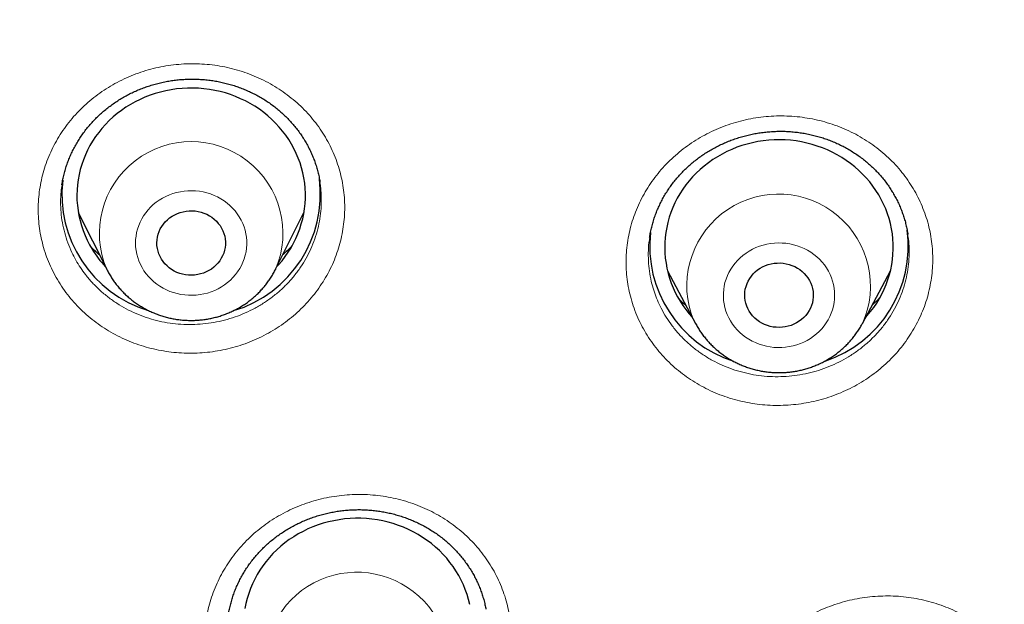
# Model space of a CAD drawing. Header units: millimetres. Extents: x 8 to 436, y 12 to 763.
# Tile 227 of 256: x 245.68 to 258.61, y 712.39 to 720.06. Entities that reach past the tile are written whole.
import ezdxf

# ---------------------------------------------------------------- set-up
doc = ezdxf.new("R2010")
doc.units = ezdxf.units.MM

msp = doc.modelspace()

# ---------------------------------------------------------------- linework, layer by layer
at = {"color": 7, "linetype": 'Continuous', "lineweight": 30}
for p, q in [((246.241, 717.9), (246.24, 717.897)), ((249.625, 717.925), (249.625, 717.927)), ((246.454, 717.532), (246.827, 716.788)), ((249.043, 716.788), (249.416, 717.532)), ((253.955, 717.209), (253.954, 717.205)), ((249.043, 716.788), (249.042, 716.786)), ((254.188, 716.767), (254.557, 716.076)), ((256.745, 716.076), (257.114, 716.767))]:
    msp.add_line(p, q, dxfattribs=at)
at = {"color": 252, "linetype": 'Continuous', "lineweight": 0}
msp.add_line((249.042, 716.786), (249.027, 716.757), dxfattribs=at)
at = {"color": 7, "linetype": 'Continuous', "lineweight": 30, "flags": 128}
for points in [[(249.061, 716.825), (249.083, 716.848), (249.128, 716.901), (249.17, 716.956), (249.209, 717.012), (249.246, 717.07), (249.279, 717.13), (249.31, 717.192), (249.337, 717.254), (249.361, 717.318), (249.381, 717.383), (249.399, 717.448), (249.413, 717.515), (249.423, 717.581), (249.431, 717.649), (249.434, 717.716), (249.435, 717.784), (249.431, 717.851), (249.425, 717.919), (249.415, 717.986), (249.401, 718.052), (249.385, 718.118), (249.364, 718.183), (249.341, 718.246), (249.314, 718.309), (249.284, 718.371), (249.252, 718.431), (249.216, 718.489), (249.177, 718.546), (249.135, 718.601), (249.09, 718.654), (249.043, 718.705), (248.993, 718.754), (248.941, 718.801), (248.887, 718.845), (248.83, 718.887), (248.771, 718.926), (248.711, 718.962), (248.648, 718.996), (248.584, 719.026), (248.519, 719.054), (248.452, 719.079), (248.384, 719.101), (248.314, 719.119), (248.244, 719.135), (248.174, 719.147), (248.102, 719.156), (248.031, 719.162), (247.959, 719.165), (247.887, 719.164), (247.815, 719.161), (247.744, 719.154), (247.672, 719.143), (247.602, 719.13), (247.532, 719.113), (247.463, 719.094), (247.396, 719.071), (247.329, 719.045), (247.264, 719.016), (247.2, 718.985), (247.139, 718.95), (247.079, 718.913), (247.021, 718.873), (246.965, 718.83), (246.911, 718.786), (246.859, 718.738), (246.811, 718.689), (246.764, 718.637), (246.721, 718.583), (246.68, 718.528), (246.642, 718.47), (246.607, 718.411), (246.575, 718.35), (246.546, 718.288), (246.521, 718.225), (246.498, 718.161), (246.479, 718.096), (246.464, 718.03), (246.451, 717.963), (246.442, 717.896), (246.437, 717.829), (246.435, 717.761), (246.436, 717.694), (246.441, 717.626), (246.45, 717.559), (246.461, 717.492), (246.476, 717.426), (246.495, 717.361), (246.517, 717.296), (246.542, 717.233), (246.57, 717.171), (246.601, 717.11), (246.636, 717.051), (246.636, 717.051)], [(256.79, 716.16), (256.808, 716.18), (256.852, 716.234), (256.894, 716.289), (256.933, 716.346), (256.969, 716.404), (257.001, 716.464), (257.031, 716.526), (257.058, 716.589), (257.081, 716.653), (257.101, 716.718), (257.118, 716.783), (257.131, 716.85), (257.141, 716.917), (257.147, 716.984), (257.15, 717.052), (257.15, 717.119), (257.146, 717.187), (257.139, 717.254), (257.128, 717.321), (257.114, 717.387), (257.097, 717.453), (257.076, 717.517), (257.052, 717.581), (257.024, 717.644), (256.994, 717.705), (256.96, 717.765), (256.924, 717.823), (256.884, 717.879), (256.842, 717.934), (256.797, 717.987), (256.749, 718.037), (256.699, 718.086), (256.646, 718.132), (256.591, 718.175), (256.534, 718.217), (256.475, 718.255), (256.414, 718.291), (256.351, 718.324), (256.287, 718.354), (256.221, 718.381), (256.154, 718.405), (256.085, 718.426), (256.016, 718.444), (255.946, 718.459), (255.875, 718.471), (255.804, 718.48), (255.732, 718.485), (255.66, 718.487), (255.588, 718.486), (255.516, 718.481), (255.445, 718.474), (255.374, 718.463), (255.304, 718.449), (255.234, 718.431), (255.165, 718.411), (255.098, 718.388), (255.032, 718.361), (254.967, 718.332), (254.904, 718.3), (254.842, 718.265), (254.783, 718.227), (254.725, 718.186), (254.669, 718.143), (254.616, 718.098), (254.565, 718.05), (254.517, 718), (254.471, 717.948), (254.428, 717.894), (254.388, 717.838), (254.35, 717.78), (254.316, 717.721), (254.285, 717.66), (254.257, 717.598), (254.232, 717.534), (254.21, 717.47), (254.192, 717.404), (254.177, 717.338), (254.165, 717.271), (254.157, 717.204), (254.152, 717.137), (254.151, 717.069), (254.153, 717.002), (254.158, 716.934), (254.168, 716.867), (254.18, 716.801), (254.196, 716.735), (254.215, 716.67), (254.237, 716.605), (254.237, 716.605)], [(247.545, 716.922), (247.527, 716.955), (247.512, 716.989), (247.5, 717.025), (247.491, 717.062), (247.486, 717.099), (247.485, 717.136), (247.487, 717.174), (247.492, 717.211), (247.502, 717.247), (247.514, 717.283), (247.53, 717.317), (247.549, 717.35), (247.57, 717.381), (247.595, 717.41), (247.623, 717.438), (247.652, 717.462), (247.685, 717.484), (247.719, 717.504), (247.754, 717.52), (247.791, 717.534), (247.83, 717.544), (247.869, 717.551), (247.908, 717.555), (247.948, 717.556), (247.988, 717.553), (248.027, 717.547), (248.066, 717.538), (248.103, 717.525), (248.139, 717.51), (248.174, 717.491), (248.207, 717.47), (248.237, 717.446), (248.266, 717.42), (248.291, 717.391), (248.314, 717.361), (248.334, 717.328), (248.351, 717.294), (248.364, 717.259), (248.375, 717.223), (248.381, 717.186), (248.385, 717.149), (248.384, 717.111), (248.38, 717.074), (248.373, 717.037), (248.362, 717.001), (248.348, 716.966), (248.331, 716.933), (248.311, 716.9), (248.287, 716.87), (248.261, 716.842), (248.233, 716.816), (248.202, 716.792), (248.168, 716.772), (248.134, 716.754), (248.097, 716.739), (248.059, 716.727), (248.021, 716.718), (247.981, 716.712), (247.942, 716.71), (247.902, 716.711), (247.862, 716.716), (247.823, 716.723), (247.785, 716.734), (247.748, 716.748), (247.713, 716.765), (247.679, 716.785), (247.647, 716.808), (247.618, 716.833), (247.591, 716.861), (247.567, 716.89), (247.545, 716.922)], [(255.227, 716.306), (255.215, 716.342), (255.207, 716.379), (255.202, 716.416), (255.201, 716.453), (255.203, 716.491), (255.209, 716.528), (255.218, 716.564), (255.231, 716.6), (255.247, 716.634), (255.266, 716.667), (255.288, 716.698), (255.313, 716.727), (255.34, 716.754), (255.37, 716.779), (255.402, 716.801), (255.436, 716.82), (255.472, 716.836), (255.509, 716.85), (255.548, 716.86), (255.587, 716.867), (255.627, 716.87), (255.666, 716.871), (255.706, 716.868), (255.745, 716.861), (255.784, 716.852), (255.821, 716.839), (255.857, 716.824), (255.892, 716.805), (255.925, 716.784), (255.955, 716.76), (255.983, 716.733), (256.009, 716.704), (256.031, 716.674), (256.051, 716.641), (256.068, 716.607), (256.081, 716.572), (256.091, 716.536), (256.098, 716.499), (256.101, 716.461), (256.1, 716.424), (256.096, 716.387), (256.089, 716.35), (256.078, 716.314), (256.063, 716.279), (256.046, 716.246), (256.025, 716.214), (256.002, 716.183), (255.975, 716.155), (255.947, 716.129), (255.916, 716.106), (255.882, 716.086), (255.847, 716.068), (255.811, 716.053), (255.773, 716.041), (255.734, 716.033), (255.695, 716.027), (255.655, 716.025), (255.615, 716.027), (255.576, 716.031), (255.537, 716.039), (255.499, 716.05), (255.462, 716.064), (255.427, 716.081), (255.393, 716.101), (255.361, 716.124), (255.332, 716.149), (255.305, 716.177), (255.281, 716.207), (255.26, 716.239), (255.242, 716.272), (255.227, 716.306)], [(251.591, 712.391), (251.575, 712.457), (251.556, 712.522), (251.533, 712.586), (251.508, 712.649), (251.479, 712.711), (251.447, 712.772), (251.411, 712.831), (251.373, 712.888), (251.332, 712.943), (251.289, 712.997), (251.242, 713.049), (251.193, 713.098), (251.142, 713.145), (251.088, 713.19), (251.032, 713.233), (250.973, 713.272), (250.913, 713.309), (250.851, 713.344), (250.788, 713.375), (250.723, 713.404), (250.656, 713.429), (250.588, 713.452), (250.519, 713.472), (250.45, 713.488), (250.379, 713.501), (250.308, 713.511), (250.236, 713.518), (250.164, 713.522), (250.092, 713.522), (250.021, 713.519), (249.949, 713.513), (249.878, 713.504), (249.807, 713.491), (249.737, 713.476), (249.668, 713.457), (249.6, 713.435), (249.533, 713.41), (249.468, 713.382), (249.404, 713.351), (249.341, 713.317), (249.281, 713.281), (249.222, 713.242), (249.165, 713.2), (249.111, 713.156), (249.059, 713.109), (249.009, 713.06), (248.962, 713.009), (248.918, 712.956), (248.876, 712.9), (248.838, 712.843), (248.802, 712.785), (248.769, 712.725), (248.739, 712.663), (248.713, 712.6), (248.69, 712.536), (248.67, 712.471), (248.653, 712.406), (248.64, 712.339)]]:
    msp.add_lwpolyline(points, dxfattribs=at)
at = {"color": 252, "linetype": 'Continuous', "lineweight": 0, "flags": 128}
for points in [[(248.567, 717.476), (248.541, 717.517), (248.511, 717.555), (248.479, 717.591), (248.444, 717.625), (248.407, 717.657), (248.367, 717.687), (248.325, 717.713), (248.282, 717.737), (248.237, 717.758), (248.19, 717.776), (248.142, 717.791), (248.093, 717.803), (248.044, 717.812), (247.994, 717.817), (247.943, 717.819), (247.893, 717.818), (247.843, 717.814), (247.793, 717.806), (247.744, 717.796), (247.696, 717.782), (247.649, 717.765), (247.603, 717.745), (247.559, 717.722), (247.516, 717.696), (247.476, 717.667), (247.438, 717.636), (247.402, 717.603), (247.369, 717.567), (247.339, 717.53), (247.311, 717.49), (247.286, 717.449), (247.265, 717.406), (247.246, 717.362), (247.231, 717.316), (247.219, 717.27), (247.211, 717.224), (247.206, 717.177), (247.204, 717.129), (247.206, 717.082), (247.212, 717.035), (247.221, 716.988), (247.233, 716.942), (247.249, 716.897), (247.268, 716.853), (247.29, 716.811), (247.315, 716.77), (247.343, 716.73), (247.374, 716.693), (247.408, 716.658), (247.444, 716.625), (247.483, 716.594), (247.523, 716.566), (247.566, 716.541), (247.61, 716.518), (247.656, 716.499), (247.704, 716.482), (247.752, 716.469), (247.801, 716.458), (247.851, 716.451), (247.901, 716.447), (247.952, 716.447), (248.002, 716.45), (248.052, 716.456), (248.102, 716.465), (248.15, 716.477), (248.198, 716.493), (248.244, 716.511), (248.289, 716.533), (248.332, 716.557), (248.374, 716.584), (248.413, 716.614), (248.45, 716.646), (248.484, 716.681), (248.516, 716.718), (248.545, 716.756), (248.572, 716.797), (248.595, 716.839), (248.615, 716.882), (248.632, 716.927), (248.645, 716.973), (248.655, 717.019), (248.662, 717.066), (248.665, 717.113), (248.665, 717.161), (248.661, 717.208), (248.654, 717.255), (248.643, 717.301), (248.629, 717.347), (248.612, 717.391), (248.591, 717.434), (248.567, 717.476)], [(256.339, 716.678), (256.321, 716.722), (256.299, 716.765), (256.274, 716.806), (256.246, 716.846), (256.216, 716.883), (256.182, 716.919), (256.147, 716.952), (256.108, 716.983), (256.068, 717.011), (256.026, 717.037), (255.981, 717.06), (255.936, 717.08), (255.889, 717.097), (255.84, 717.111), (255.791, 717.122), (255.742, 717.129), (255.691, 717.133), (255.641, 717.134), (255.591, 717.132), (255.54, 717.127), (255.491, 717.118), (255.442, 717.106), (255.394, 717.091), (255.348, 717.073), (255.303, 717.051), (255.259, 717.027), (255.218, 717.001), (255.178, 716.971), (255.141, 716.939), (255.106, 716.905), (255.074, 716.869), (255.044, 716.83), (255.017, 716.79), (254.994, 716.748), (254.973, 716.705), (254.956, 716.66), (254.942, 716.615), (254.932, 716.568), (254.925, 716.522), (254.921, 716.474), (254.921, 716.427), (254.924, 716.38), (254.931, 716.333), (254.941, 716.286), (254.954, 716.241), (254.971, 716.196), (254.991, 716.153), (255.015, 716.111), (255.041, 716.07), (255.07, 716.031), (255.102, 715.995), (255.137, 715.96), (255.174, 715.928), (255.213, 715.899), (255.254, 715.871), (255.298, 715.847), (255.343, 715.826), (255.389, 715.807), (255.437, 715.792), (255.486, 715.779), (255.535, 715.77), (255.585, 715.764), (255.635, 715.762), (255.686, 715.762), (255.736, 715.766), (255.786, 715.774), (255.835, 715.784), (255.883, 715.797), (255.931, 715.814), (255.977, 715.834), (256.021, 715.856), (256.063, 715.882), (256.104, 715.91), (256.142, 715.94), (256.179, 715.974), (256.212, 716.009), (256.243, 716.046), (256.271, 716.086), (256.296, 716.127), (256.318, 716.169), (256.337, 716.213), (256.353, 716.258), (256.365, 716.304), (256.374, 716.351), (256.379, 716.398), (256.381, 716.445), (256.38, 716.493), (256.375, 716.54), (256.366, 716.587), (256.354, 716.633), (256.339, 716.678)]]:
    msp.add_lwpolyline(points, dxfattribs=at)
at = {"color": 252, "linetype": 'Continuous', "lineweight": 0}
for centre, radius, start, end in [((247.935, 717.259), 1.204, 336.9411, 202.996), ((255.646, 716.57), 1.205, 335.7962, 197.5631), ((255.54, 716.601), 1.115, 200.731, 208.2737), ((250.111, 711.606), 1.209, 337.5601, 188.134)]:
    msp.add_arc(centre, radius, start, end, dxfattribs=at)
at = {"color": 7, "linetype": 'Continuous', "lineweight": 30}
for centre, radius, start, end in [((247.831, 717.774), 1.593, 173.4448, 253.2166), ((248.035, 717.775), 1.596, 286.6188, 7.3655), ((255.758, 717.094), 1.59, 288.2532, 7.7053), ((255.545, 717.096), 1.592, 173.6573, 252.033), ((247.843, 717.794), 1.418, 211.6107, 223.1219), ((255.539, 717.101), 1.393, 200.8274, 222.4632)]:
    msp.add_arc(centre, radius, start, end, dxfattribs=at)
at = {"color": 252, "linetype": 'Continuous', "lineweight": 0}
for points, knots in [([(184.507, 710.088), (184.52, 710.865), (184.549, 712.476), (184.777, 714.915), (185.147, 717.396), (185.668, 719.852), (186.334, 722.278), (187.143, 724.665), (188.094, 727.005), (189.183, 729.291), (190.406, 731.517), (191.761, 733.674), (193.242, 735.757), (194.845, 737.759), (196.564, 739.672), (198.396, 741.493), (200.333, 743.214), (202.37, 744.83), (204.5, 746.336), (206.716, 747.728), (209.012, 749), (211.38, 750.15), (213.814, 751.173), (216.304, 752.067), (218.844, 752.827), (221.425, 753.453), (224.04, 753.942), (226.679, 754.292), (229.335, 754.502), (232, 754.573), (234.665, 754.502), (237.321, 754.292), (239.96, 753.942), (242.575, 753.453), (245.156, 752.827), (247.696, 752.067), (250.186, 751.173), (252.62, 750.15), (254.988, 749), (257.284, 747.728), (259.5, 746.336), (261.63, 744.83), (263.667, 743.214), (265.604, 741.493), (267.436, 739.672), (269.155, 737.759), (270.758, 735.757), (272.239, 733.674), (273.594, 731.517), (274.817, 729.291), (275.906, 727.005), (276.857, 724.665), (277.666, 722.278), (278.332, 719.852), (278.853, 717.396), (279.223, 714.915), (279.451, 712.477), (279.48, 710.865), (279.493, 710.088)], [0, 0, 0, 0, 0.016668, 0.034569, 0.05247, 0.070372, 0.088273, 0.106174, 0.124075, 0.141977, 0.159878, 0.177779, 0.19568, 0.213582, 0.231483, 0.249384, 0.267286, 0.285187, 0.303088, 0.320989, 0.338891, 0.356792, 0.374693, 0.392594, 0.410496, 0.428397, 0.446298, 0.464199, 0.482101, 0.500002, 0.517903, 0.535804, 0.553706, 0.571607, 0.589508, 0.60741, 0.625311, 0.643212, 0.661113, 0.679015, 0.696916, 0.714817, 0.732718, 0.75062, 0.768521, 0.786422, 0.804323, 0.822225, 0.840126, 0.858027, 0.875928, 0.89383, 0.911731, 0.929632, 0.947534, 0.965435, 0.983336, 1, 1, 1, 1]), ([(186.501, 709.23), (186.52, 710.17), (186.556, 712.041), (186.855, 714.828), (187.335, 717.579), (188.01, 720.294), (188.879, 722.972), (189.936, 725.603), (191.168, 728.166), (192.57, 730.637), (194.135, 733.005), (195.865, 735.271), (197.757, 737.433), (199.805, 739.483), (201.988, 741.408), (204.289, 743.187), (206.7, 744.812), (209.22, 746.283), (211.849, 747.6), (214.577, 748.758), (217.376, 749.751), (220.227, 750.567), (223.116, 751.201), (226.044, 751.654), (229.009, 751.925), (232, 752.015), (234.991, 751.925), (237.957, 751.654), (240.885, 751.201), (243.774, 750.567), (246.624, 749.751), (249.424, 748.758), (252.151, 747.6), (254.781, 746.282), (257.301, 744.811), (259.712, 743.186), (262.013, 741.408), (264.195, 739.483), (266.243, 737.432), (268.136, 735.27), (269.865, 733.004), (271.431, 730.636), (272.832, 728.165), (274.065, 725.603), (275.121, 722.972), (275.99, 720.293), (276.665, 717.578), (277.145, 714.827), (277.444, 712.041), (277.48, 710.17), (277.499, 709.23)], [0, 0, 0, 0, 0.020985, 0.041789, 0.062502, 0.083215, 0.104018, 0.125, 0.145986, 0.166791, 0.187505, 0.208217, 0.229019, 0.25, 0.270986, 0.291791, 0.312505, 0.333217, 0.354019, 0.375, 0.395986, 0.416791, 0.437505, 0.458217, 0.479019, 0.5, 0.520986, 0.541791, 0.562505, 0.583217, 0.604019, 0.625, 0.645986, 0.666791, 0.687505, 0.708217, 0.729019, 0.75, 0.770986, 0.791791, 0.812505, 0.833217, 0.854019, 0.875, 0.895985, 0.916789, 0.937502, 0.958215, 0.979017, 1, 1, 1, 1]), ([(249.681, 718.547), (249.703, 718.51), (249.746, 718.435), (249.801, 718.319), (249.849, 718.199), (249.887, 718.076), (249.917, 717.952), (249.938, 717.825), (249.949, 717.698), (249.952, 717.57), (249.945, 717.442), (249.929, 717.314), (249.904, 717.188), (249.87, 717.064), (249.828, 716.942), (249.777, 716.823), (249.717, 716.707), (249.649, 716.596), (249.574, 716.489), (249.491, 716.387), (249.401, 716.29), (249.304, 716.199), (249.202, 716.115), (249.093, 716.037), (248.979, 715.967), (248.86, 715.903), (248.738, 715.847), (248.611, 715.8), (248.482, 715.76), (248.35, 715.729), (248.216, 715.706), (248.081, 715.692), (247.945, 715.686), (247.809, 715.689), (247.674, 715.701), (247.54, 715.721), (247.408, 715.75), (247.278, 715.787), (247.152, 715.832), (247.028, 715.885), (246.909, 715.946), (246.795, 716.015), (246.686, 716.09), (246.583, 716.173), (246.485, 716.262), (246.394, 716.356), (246.31, 716.458), (246.232, 716.567), (246.161, 716.682), (246.1, 716.799), (246.048, 716.919), (246.006, 717.041), (245.973, 717.165), (245.948, 717.291), (245.932, 717.418), (245.926, 717.546), (245.929, 717.674), (245.94, 717.802), (245.961, 717.928), (245.991, 718.053), (246.03, 718.176), (246.077, 718.297), (246.133, 718.414), (246.197, 718.527), (246.269, 718.637), (246.349, 718.741), (246.436, 718.84), (246.53, 718.933), (246.63, 719.021), (246.736, 719.101), (246.848, 719.175), (246.964, 719.241), (247.085, 719.301), (247.21, 719.352), (247.338, 719.395), (247.469, 719.43), (247.602, 719.456), (247.737, 719.475), (247.873, 719.484), (248.009, 719.485), (248.144, 719.477), (248.279, 719.461), (248.412, 719.436), (248.543, 719.402), (248.671, 719.361), (248.795, 719.311), (248.916, 719.253), (249.033, 719.188), (249.144, 719.115), (249.25, 719.036), (249.35, 718.95), (249.444, 718.858), (249.531, 718.759), (249.611, 718.656), (249.658, 718.583), (249.681, 718.547)], [0, 0, 0, 0, 0.010701, 0.021438, 0.032187, 0.042924, 0.053625, 0.064335, 0.075082, 0.085842, 0.096589, 0.107299, 0.118011, 0.128759, 0.13952, 0.150269, 0.160981, 0.171696, 0.182447, 0.193211, 0.203962, 0.214677, 0.225394, 0.236148, 0.246914, 0.257668, 0.268385, 0.279104, 0.289859, 0.300627, 0.311382, 0.3221, 0.332818, 0.343573, 0.35434, 0.365094, 0.375812, 0.386528, 0.39728, 0.408045, 0.418798, 0.429513, 0.440226, 0.450976, 0.461738, 0.472488, 0.483201, 0.49436, 0.505533, 0.516693, 0.527404, 0.538152, 0.548912, 0.55966, 0.570371, 0.581082, 0.59183, 0.60259, 0.613338, 0.624049, 0.634762, 0.645511, 0.656273, 0.667022, 0.677735, 0.688451, 0.699203, 0.709967, 0.72072, 0.731435, 0.742153, 0.752908, 0.763674, 0.774429, 0.785147, 0.795865, 0.80662, 0.817388, 0.828143, 0.838862, 0.849579, 0.860333, 0.871099, 0.881853, 0.892571, 0.903286, 0.914037, 0.924801, 0.935553, 0.946268, 0.95699, 0.967748, 0.978519, 0.989278, 1, 1, 1, 1]), ([(257.553, 717.556), (257.567, 717.516), (257.596, 717.436), (257.628, 717.311), (257.651, 717.185), (257.665, 717.058), (257.671, 716.931), (257.667, 716.803), (257.653, 716.675), (257.631, 716.548), (257.6, 716.423), (257.56, 716.3), (257.512, 716.181), (257.455, 716.064), (257.389, 715.951), (257.316, 715.842), (257.236, 715.738), (257.148, 715.639), (257.053, 715.547), (256.952, 715.46), (256.845, 715.38), (256.733, 715.306), (256.616, 715.24), (256.494, 715.182), (256.368, 715.131), (256.24, 715.089), (256.108, 715.054), (255.975, 715.029), (255.84, 715.011), (255.704, 715.003), (255.568, 715.002), (255.433, 715.011), (255.298, 715.028), (255.166, 715.054), (255.035, 715.088), (254.907, 715.13), (254.782, 715.181), (254.662, 715.239), (254.546, 715.305), (254.435, 715.378), (254.33, 715.458), (254.231, 715.545), (254.138, 715.637), (254.053, 715.736), (253.974, 715.84), (253.903, 715.949), (253.839, 716.063), (253.784, 716.183), (253.736, 716.308), (253.699, 716.434), (253.671, 716.561), (253.653, 716.688), (253.644, 716.816), (253.643, 716.944), (253.652, 717.072), (253.671, 717.199), (253.698, 717.325), (253.734, 717.449), (253.779, 717.57), (253.832, 717.688), (253.894, 717.803), (253.964, 717.914), (254.041, 718.02), (254.126, 718.121), (254.217, 718.216), (254.316, 718.306), (254.42, 718.389), (254.53, 718.465), (254.646, 718.534), (254.765, 718.596), (254.889, 718.65), (255.016, 718.696), (255.147, 718.734), (255.279, 718.764), (255.413, 718.785), (255.549, 718.798), (255.685, 718.801), (255.821, 718.797), (255.956, 718.783), (256.089, 718.761), (256.221, 718.731), (256.35, 718.692), (256.476, 718.645), (256.599, 718.59), (256.716, 718.528), (256.829, 718.458), (256.937, 718.381), (257.039, 718.297), (257.135, 718.207), (257.224, 718.111), (257.305, 718.009), (257.38, 717.902), (257.446, 717.791), (257.505, 717.676), (257.537, 717.596), (257.553, 717.556)], [0, 0, 0, 0, 0.010694, 0.021425, 0.032168, 0.042899, 0.053593, 0.0643, 0.075044, 0.0858, 0.096543, 0.10725, 0.11796, 0.128706, 0.139465, 0.150212, 0.160922, 0.171637, 0.182389, 0.193153, 0.203904, 0.214619, 0.225339, 0.236096, 0.246864, 0.257621, 0.268341, 0.279063, 0.289821, 0.300593, 0.311351, 0.322073, 0.332795, 0.343552, 0.354322, 0.36508, 0.375801, 0.386518, 0.397272, 0.408038, 0.418791, 0.429508, 0.44022, 0.450969, 0.46173, 0.472478, 0.48319, 0.494344, 0.505512, 0.516667, 0.527375, 0.53812, 0.548878, 0.559623, 0.570332, 0.58104, 0.591785, 0.602542, 0.613287, 0.623996, 0.634707, 0.645455, 0.656216, 0.666964, 0.677675, 0.688392, 0.699145, 0.709911, 0.720664, 0.731381, 0.742102, 0.752859, 0.763629, 0.774386, 0.785107, 0.795829, 0.806588, 0.817359, 0.828118, 0.83884, 0.84956, 0.860317, 0.871086, 0.881843, 0.892563, 0.903278, 0.91403, 0.924795, 0.935547, 0.946262, 0.956985, 0.967745, 0.978517, 0.989277, 1, 1, 1, 1]), ([(246.24, 717.897), (246.236, 717.867), (246.224, 717.792), (246.22, 717.671), (246.225, 717.535), (246.243, 717.4), (246.273, 717.266), (246.314, 717.136), (246.364, 717.016), (246.421, 716.908), (246.481, 716.81), (246.552, 716.711), (246.637, 716.611), (246.737, 716.512), (246.844, 716.422), (246.959, 716.34), (247.082, 716.269), (247.21, 716.207), (247.344, 716.156), (247.481, 716.115), (247.622, 716.086), (247.765, 716.068), (247.91, 716.062), (248.054, 716.067), (248.198, 716.083), (248.339, 716.111), (248.478, 716.15), (248.613, 716.2), (248.743, 716.261), (248.867, 716.331), (248.985, 716.411), (249.095, 716.5), (249.197, 716.598), (249.29, 716.703), (249.373, 716.815), (249.446, 716.934), (249.509, 717.057), (249.56, 717.185), (249.599, 717.317), (249.627, 717.451), (249.642, 717.586), (249.645, 717.723), (249.64, 717.836), (249.629, 717.903), (249.625, 717.925)], [0, 0, 0, 0, 0.016321, 0.040959, 0.065509, 0.090059, 0.114697, 0.139335, 0.163886, 0.18434, 0.204819, 0.225274, 0.249828, 0.27447, 0.299112, 0.323667, 0.348228, 0.372876, 0.397525, 0.422085, 0.44665, 0.471303, 0.495956, 0.520522, 0.545087, 0.569741, 0.594394, 0.61896, 0.643521, 0.66817, 0.692819, 0.71738, 0.741933, 0.766574, 0.791215, 0.815769, 0.840314, 0.864946, 0.889579, 0.914124, 0.938663, 0.96329, 0.987917, 1, 1, 1, 1]), ([(253.954, 717.205), (253.951, 717.183), (253.939, 717.116), (253.934, 717.002), (253.937, 716.865), (253.953, 716.73), (253.979, 716.604), (254.014, 716.488), (254.054, 716.381), (254.106, 716.271), (254.17, 716.158), (254.248, 716.044), (254.337, 715.937), (254.434, 715.838), (254.541, 715.747), (254.655, 715.665), (254.777, 715.592), (254.904, 715.529), (255.037, 715.476), (255.174, 715.435), (255.315, 715.404), (255.458, 715.385), (255.602, 715.378), (255.747, 715.381), (255.891, 715.397), (256.033, 715.423), (256.172, 715.461), (256.308, 715.51), (256.439, 715.57), (256.564, 715.639), (256.683, 715.718), (256.794, 715.806), (256.898, 715.903), (256.992, 716.007), (257.077, 716.119), (257.151, 716.236), (257.215, 716.36), (257.268, 716.487), (257.309, 716.618), (257.339, 716.752), (257.357, 716.888), (257.362, 717.024), (257.357, 717.144), (257.345, 717.218), (257.341, 717.248)], [0, 0, 0, 0, 0.0123171, 0.0368656, 0.0615018, 0.0861381, 0.1106865, 0.1311349, 0.1516086, 0.1720571, 0.1966131, 0.221257, 0.2459009, 0.270457, 0.295025, 0.319681, 0.3443371, 0.3689052, 0.3934823, 0.4181473, 0.4428124, 0.4673896, 0.4919682, 0.5166347, 0.5413012, 0.5658799, 0.5904513, 0.6151103, 0.6397694, 0.6643407, 0.6888983, 0.7135435, 0.7381887, 0.7627463, 0.787289, 0.8119193, 0.8365496, 0.8610922, 0.8856248, 0.910245, 0.9348651, 0.9593976, 0.9838997, 1, 1, 1, 1]), ([(246.733, 716.976), (246.715, 716.991), (246.673, 717.027), (246.635, 717.066), (246.614, 717.088)], [0, 0, 0, 0, 0.435375, 1, 1, 1, 1]), ([(249.258, 717.095), (249.242, 717.077), (249.205, 717.038), (249.164, 717.004), (249.142, 716.986)], [0, 0, 0, 0, 0.4623134, 1, 1, 1, 1]), ([(254.431, 716.31), (254.423, 716.318), (254.389, 716.347), (254.358, 716.379), (254.335, 716.403)], [0, 0, 0, 0, 0.251063, 1, 1, 1, 1]), ([(256.975, 716.418), (256.96, 716.401), (256.93, 716.368), (256.895, 716.339), (256.878, 716.325)], [0, 0, 0, 0, 0.4946, 1, 1, 1, 1]), ([(252.106, 712.286), (252.113, 712.244), (252.127, 712.16), (252.136, 712.033), (252.137, 711.905), (252.129, 711.777), (252.112, 711.651), (252.085, 711.525), (252.05, 711.402), (252.005, 711.28), (251.953, 711.162), (251.892, 711.048), (251.823, 710.937), (251.746, 710.831), (251.662, 710.73), (251.571, 710.635), (251.473, 710.545), (251.369, 710.462), (251.26, 710.386), (251.145, 710.316), (251.026, 710.254), (250.902, 710.2), (250.775, 710.154), (250.645, 710.116), (250.513, 710.086), (250.379, 710.064), (250.244, 710.051), (250.108, 710.047), (249.972, 710.052), (249.837, 710.065), (249.703, 710.086), (249.572, 710.116), (249.442, 710.154), (249.316, 710.201), (249.194, 710.255), (249.075, 710.317), (248.962, 710.386), (248.854, 710.463), (248.751, 710.546), (248.655, 710.636), (248.566, 710.731), (248.483, 710.832), (248.409, 710.938), (248.342, 711.049), (248.283, 711.164), (248.232, 711.282), (248.189, 711.405), (248.156, 711.532), (248.131, 711.662), (248.116, 711.793), (248.112, 711.922), (248.116, 712.05), (248.129, 712.177), (248.152, 712.303), (248.183, 712.428), (248.224, 712.55), (248.273, 712.67), (248.33, 712.786), (248.396, 712.898), (248.469, 713.006), (248.55, 713.11), (248.638, 713.207), (248.733, 713.3), (248.834, 713.386), (248.941, 713.465), (249.054, 713.537), (249.171, 713.603), (249.293, 713.66), (249.418, 713.71), (249.547, 713.752), (249.678, 713.786), (249.812, 713.811), (249.947, 713.827), (250.082, 713.836), (250.218, 713.835), (250.353, 713.826), (250.488, 713.808), (250.621, 713.782), (250.751, 713.747), (250.879, 713.704), (251.003, 713.654), (251.123, 713.595), (251.239, 713.528), (251.349, 713.455), (251.454, 713.375), (251.553, 713.288), (251.645, 713.195), (251.731, 713.096), (251.809, 712.992), (251.88, 712.884), (251.942, 712.771), (251.996, 712.654), (252.042, 712.534), (252.08, 712.411), (252.097, 712.328), (252.106, 712.286)], [0, 0, 0, 0, 0.010701, 0.021438, 0.032187, 0.042924, 0.053625, 0.064335, 0.075082, 0.085842, 0.096589, 0.107299, 0.118011, 0.128759, 0.13952, 0.150269, 0.160981, 0.171696, 0.182447, 0.193211, 0.203962, 0.214677, 0.225394, 0.236148, 0.246914, 0.257668, 0.268385, 0.279104, 0.289859, 0.300627, 0.311382, 0.3221, 0.332818, 0.343573, 0.35434, 0.365094, 0.375812, 0.386528, 0.39728, 0.408045, 0.418798, 0.429513, 0.440226, 0.450976, 0.461738, 0.472488, 0.483201, 0.49436, 0.505533, 0.516693, 0.527404, 0.538152, 0.548912, 0.55966, 0.570371, 0.581082, 0.59183, 0.60259, 0.613338, 0.624049, 0.634762, 0.645511, 0.656273, 0.667022, 0.677735, 0.688451, 0.699203, 0.709967, 0.72072, 0.731435, 0.742153, 0.752908, 0.763674, 0.774429, 0.785147, 0.795865, 0.80662, 0.817388, 0.828143, 0.838862, 0.849579, 0.860333, 0.871099, 0.881853, 0.892571, 0.903286, 0.914037, 0.924801, 0.935553, 0.946268, 0.95699, 0.967748, 0.978519, 0.989278, 1, 1, 1, 1]), ([(259.056, 710.762), (259.058, 710.719), (259.062, 710.634), (259.057, 710.507), (259.044, 710.38), (259.021, 710.253), (258.99, 710.129), (258.949, 710.007), (258.9, 709.887), (258.842, 709.771), (258.777, 709.658), (258.704, 709.55), (258.622, 709.447), (258.534, 709.349), (258.439, 709.256), (258.338, 709.17), (258.231, 709.091), (258.118, 709.018), (258.001, 708.953), (257.879, 708.895), (257.753, 708.844), (257.625, 708.802), (257.493, 708.768), (257.36, 708.743), (257.225, 708.726), (257.089, 708.718), (256.953, 708.718), (256.818, 708.727), (256.683, 708.744), (256.55, 708.77), (256.42, 708.804), (256.292, 708.847), (256.168, 708.897), (256.048, 708.956), (255.932, 709.022), (255.821, 709.095), (255.716, 709.175), (255.618, 709.262), (255.525, 709.354), (255.44, 709.453), (255.361, 709.557), (255.291, 709.665), (255.229, 709.778), (255.175, 709.895), (255.129, 710.015), (255.092, 710.137), (255.063, 710.264), (255.044, 710.393), (255.034, 710.526), (255.035, 710.657), (255.044, 710.786), (255.063, 710.913), (255.091, 711.038), (255.127, 711.162), (255.172, 711.282), (255.226, 711.4), (255.288, 711.514), (255.359, 711.625), (255.436, 711.73), (255.521, 711.831), (255.613, 711.925), (255.712, 712.014), (255.817, 712.097), (255.927, 712.173), (256.042, 712.242), (256.162, 712.303), (256.286, 712.356), (256.414, 712.402), (256.544, 712.44), (256.677, 712.469), (256.811, 712.489), (256.946, 712.501), (257.082, 712.505), (257.218, 712.5), (257.353, 712.487), (257.486, 712.464), (257.618, 712.433), (257.747, 712.394), (257.873, 712.347), (257.995, 712.293), (258.113, 712.23), (258.226, 712.16), (258.333, 712.083), (258.435, 711.999), (258.53, 711.909), (258.619, 711.813), (258.7, 711.711), (258.774, 711.605), (258.84, 711.494), (258.898, 711.379), (258.947, 711.26), (258.988, 711.139), (259.02, 711.015), (259.044, 710.889), (259.052, 710.804), (259.056, 710.762)], [0, 0, 0, 0, 0.0106943, 0.0214251, 0.0321683, 0.042899, 0.0535934, 0.0643003, 0.0750437, 0.0857995, 0.096543, 0.1072499, 0.1179599, 0.1287065, 0.1394655, 0.150212, 0.1609221, 0.1716371, 0.1823888, 0.1931528, 0.2039044, 0.2146195, 0.2253393, 0.2360956, 0.2468644, 0.2576208, 0.2683406, 0.2790627, 0.2898215, 0.3005926, 0.3113514, 0.3220735, 0.3327945, 0.3435522, 0.3543223, 0.36508, 0.375801, 0.386518, 0.3972717, 0.4080378, 0.4187915, 0.4295085, 0.4402203, 0.4509688, 0.4617297, 0.4724781, 0.48319, 0.4943443, 0.5055125, 0.5166668, 0.5273753, 0.5381204, 0.548878, 0.5596231, 0.5703316, 0.58104, 0.591785, 0.6025423, 0.6132873, 0.6239957, 0.6347072, 0.6454552, 0.6562157, 0.6669637, 0.6776752, 0.6883919, 0.6991451, 0.7099108, 0.720664, 0.7313807, 0.7421016, 0.752859, 0.7636289, 0.7743863, 0.7851071, 0.7958293, 0.8065881, 0.8173593, 0.8281181, 0.8388402, 0.8495603, 0.860317, 0.8710861, 0.8818428, 0.8925628, 0.9032782, 0.9140303, 0.9247948, 0.9355469, 0.9462623, 0.9569853, 0.967745, 0.9785173, 0.989277, 1, 1, 1, 1])]:
    msp.add_open_spline(points, degree=3, knots=knots, dxfattribs=at)
at = {"color": 7, "linetype": 'Continuous', "lineweight": 30}
for points, knots in [([(246.239, 717.897), (246.239, 717.899), (246.242, 717.922), (246.251, 717.969), (246.266, 718.036), (246.284, 718.102), (246.306, 718.167), (246.33, 718.232), (246.356, 718.295), (246.386, 718.357), (246.419, 718.418), (246.454, 718.478), (246.492, 718.536), (246.533, 718.593), (246.576, 718.648), (246.622, 718.702), (246.669, 718.753), (246.72, 718.802), (246.772, 718.85), (246.827, 718.896), (246.884, 718.939), (246.942, 718.98), (247.002, 719.019), (247.064, 719.055), (247.127, 719.089), (247.191, 719.12), (247.257, 719.148), (247.325, 719.174), (247.394, 719.197), (247.464, 719.218), (247.534, 719.236), (247.605, 719.251), (247.677, 719.263), (247.748, 719.273), (247.82, 719.279), (247.892, 719.282), (247.965, 719.283), (248.038, 719.281), (248.111, 719.276), (248.183, 719.268), (248.255, 719.257), (248.326, 719.244), (248.396, 719.227), (248.465, 719.208), (248.533, 719.186), (248.6, 719.162), (248.667, 719.134), (248.732, 719.104), (248.796, 719.072), (248.858, 719.037), (248.918, 719), (248.976, 718.96), (249.033, 718.918), (249.087, 718.874), (249.14, 718.827), (249.19, 718.779), (249.238, 718.729), (249.284, 718.676), (249.328, 718.622), (249.369, 718.566), (249.398, 718.522), (249.415, 718.496), (249.418, 718.489)], [0, 0, 0, 0, 0.001048, 0.01839, 0.03575, 0.053128, 0.070434, 0.087689, 0.104927, 0.122153, 0.139371, 0.156586, 0.173803, 0.191025, 0.208251, 0.225449, 0.242503, 0.259626, 0.276797, 0.293993, 0.311192, 0.32836, 0.345476, 0.362516, 0.379482, 0.396425, 0.413439, 0.430545, 0.447708, 0.464888, 0.482041, 0.499121, 0.516094, 0.532951, 0.54983, 0.566799, 0.58387, 0.601007, 0.618174, 0.635327, 0.652421, 0.669421, 0.686303, 0.703187, 0.720187, 0.737257, 0.754379, 0.77153, 0.788689, 0.805827, 0.822925, 0.839965, 0.856974, 0.874112, 0.891232, 0.908357, 0.925496, 0.942656, 0.959846, 0.977078, 0.994361, 1, 1, 1, 1]), ([(253.953, 717.206), (253.954, 717.212), (253.958, 717.241), (253.968, 717.293), (253.984, 717.359), (254.002, 717.425), (254.024, 717.49), (254.049, 717.555), (254.077, 717.618), (254.107, 717.681), (254.14, 717.742), (254.176, 717.801), (254.215, 717.859), (254.256, 717.916), (254.3, 717.971), (254.346, 718.024), (254.394, 718.075), (254.445, 718.124), (254.498, 718.172), (254.553, 718.217), (254.609, 718.26), (254.668, 718.3), (254.729, 718.338), (254.791, 718.375), (254.855, 718.408), (254.92, 718.439), (254.987, 718.468), (255.054, 718.493), (255.122, 718.516), (255.192, 718.536), (255.262, 718.554), (255.333, 718.568), (255.405, 718.58), (255.478, 718.589), (255.551, 718.595), (255.623, 718.599), (255.696, 718.599), (255.768, 718.597), (255.839, 718.591), (255.911, 718.583), (255.983, 718.572), (256.054, 718.558), (256.125, 718.541), (256.194, 718.522), (256.263, 718.5), (256.33, 718.475), (256.396, 718.448), (256.46, 718.418), (256.523, 718.385), (256.584, 718.35), (256.644, 718.312), (256.703, 718.272), (256.759, 718.23), (256.814, 718.185), (256.866, 718.138), (256.916, 718.09), (256.963, 718.039), (257.009, 717.987), (257.052, 717.933), (257.092, 717.877), (257.13, 717.819), (257.165, 717.76), (257.197, 717.7), (257.227, 717.638), (257.248, 717.588), (257.259, 717.558), (257.263, 717.55)], [0, 0, 0, 0, 0.004693, 0.020802, 0.036902, 0.052996, 0.069092, 0.085195, 0.101311, 0.117439, 0.133499, 0.14951, 0.165504, 0.181485, 0.197459, 0.21343, 0.229402, 0.245381, 0.261369, 0.277319, 0.293143, 0.309036, 0.324978, 0.340948, 0.356926, 0.372881, 0.388791, 0.404633, 0.420402, 0.436153, 0.451972, 0.467881, 0.483847, 0.499835, 0.515802, 0.531707, 0.547516, 0.563209, 0.578918, 0.594719, 0.610619, 0.626585, 0.642583, 0.658574, 0.674515, 0.690372, 0.706118, 0.721858, 0.737713, 0.753638, 0.769614, 0.785622, 0.801642, 0.817649, 0.833622, 0.849544, 0.86544, 0.881467, 0.897466, 0.913472, 0.929491, 0.94553, 0.961597, 0.977701, 0.993849, 1, 1, 1, 1]), ([(249.418, 718.489), (249.424, 718.48), (249.442, 718.451), (249.47, 718.401), (249.5, 718.339), (249.528, 718.277), (249.553, 718.214), (249.575, 718.149), (249.594, 718.084), (249.61, 718.017), (249.621, 717.965), (249.625, 717.934), (249.626, 717.925)], [0, 0, 0, 0, 0.054706, 0.167445, 0.280031, 0.392637, 0.50532, 0.618119, 0.731081, 0.844256, 0.957687, 1, 1, 1, 1]), ([(257.263, 717.55), (257.266, 717.54), (257.278, 717.508), (257.296, 717.455), (257.314, 717.389), (257.329, 717.323), (257.338, 717.276), (257.342, 717.251), (257.342, 717.248)], [0, 0, 0, 0, 0.104921, 0.322167, 0.539078, 0.755961, 0.972914, 1, 1, 1, 1]), ([(246.732, 716.977), (246.727, 716.981), (246.704, 717), (246.665, 717.036), (246.632, 717.068), (246.616, 717.085)], [0, 0, 0, 0, 0.116845, 0.565042, 1, 1, 1, 1]), ([(249.257, 717.091), (249.254, 717.088), (249.234, 717.068), (249.196, 717.032), (249.16, 717), (249.141, 716.984), (249.141, 716.984)], [0, 0, 0, 0, 0.082283, 0.539515, 0.996919, 1, 1, 1, 1]), ([(246.827, 716.789), (246.828, 716.786), (246.838, 716.765), (246.859, 716.727), (246.891, 716.675), (246.925, 716.625), (246.961, 716.577), (247.001, 716.531), (247.042, 716.487), (247.086, 716.444), (247.132, 716.404), (247.18, 716.366), (247.23, 716.331), (247.282, 716.298), (247.335, 716.268), (247.39, 716.24), (247.446, 716.215), (247.504, 716.192), (247.563, 716.173), (247.623, 716.156), (247.683, 716.142), (247.744, 716.131), (247.806, 716.124), (247.868, 716.119), (247.931, 716.117), (247.993, 716.119), (248.055, 716.123), (248.117, 716.13), (248.178, 716.141), (248.239, 716.154), (248.299, 716.17), (248.358, 716.19), (248.416, 716.212), (248.473, 716.237), (248.529, 716.264), (248.582, 716.295), (248.635, 716.328), (248.685, 716.363), (248.734, 716.401), (248.78, 716.441), (248.824, 716.483), (248.866, 716.528), (248.906, 716.574), (248.943, 716.622), (248.977, 716.672), (249.009, 716.724), (249.03, 716.762), (249.04, 716.783), (249.042, 716.786)], [0, 0, 0, 0, 0.0037654, 0.0260416, 0.0483379, 0.0706557, 0.0929966, 0.1153616, 0.1377515, 0.1601668, 0.1826078, 0.2050742, 0.2275659, 0.2500821, 0.2726221, 0.2951847, 0.3177689, 0.3403733, 0.3629964, 0.3856366, 0.4082924, 0.4309618, 0.4536432, 0.4763348, 0.4990345, 0.5217406, 0.5444508, 0.5671626, 0.5898742, 0.6125833, 0.635288, 0.6579861, 0.6806754, 0.703354, 0.7260197, 0.7486704, 0.7713041, 0.7939191, 0.8165134, 0.8390855, 0.8616341, 0.8841578, 0.9066557, 0.9291273, 0.951572, 0.97399, 0.9963814, 1, 1, 1, 1]), ([(254.431, 716.311), (254.417, 716.324), (254.385, 716.352), (254.354, 716.382), (254.337, 716.399), (254.337, 716.4)], [0, 0, 0, 0, 0.446597, 0.995866, 1, 1, 1, 1]), ([(256.974, 716.414), (256.972, 716.412), (256.953, 716.392), (256.921, 716.362), (256.89, 716.335), (256.877, 716.323)], [0, 0, 0, 0, 0.070861, 0.613716, 1, 1, 1, 1]), ([(254.557, 716.076), (254.566, 716.059), (254.585, 716.024), (254.617, 715.974), (254.652, 715.925), (254.69, 715.877), (254.73, 715.831), (254.772, 715.788), (254.816, 715.746), (254.863, 715.707), (254.912, 715.67), (254.962, 715.635), (255.015, 715.603), (255.069, 715.573), (255.124, 715.546), (255.181, 715.522), (255.239, 715.501), (255.298, 715.482), (255.358, 715.466), (255.419, 715.453), (255.48, 715.444), (255.542, 715.437), (255.604, 715.433), (255.667, 715.432), (255.729, 715.435), (255.791, 715.44), (255.853, 715.448), (255.914, 715.46), (255.975, 715.474), (256.034, 715.491), (256.093, 715.511), (256.151, 715.534), (256.207, 715.56), (256.262, 715.589), (256.315, 715.62), (256.367, 715.654), (256.417, 715.69), (256.465, 715.728), (256.51, 715.769), (256.554, 715.812), (256.595, 715.857), (256.634, 715.905), (256.67, 715.953), (256.703, 716.004), (256.728, 716.045), (256.741, 716.07), (256.745, 716.076)], [0, 0, 0, 0, 0.0219527, 0.0447621, 0.0675942, 0.0904502, 0.1133311, 0.1362378, 0.1591705, 0.1821295, 0.2051144, 0.228125, 0.2511604, 0.2742197, 0.297302, 0.3204058, 0.3435298, 0.3666724, 0.3898319, 0.4130068, 0.4361951, 0.4593951, 0.4826048, 0.5058223, 0.5290456, 0.5522721, 0.5754998, 0.5987264, 0.6219499, 0.6451682, 0.668379, 0.6915802, 0.7147697, 0.7379452, 0.7611048, 0.7842465, 0.8073683, 0.8304684, 0.8535454, 0.8765978, 0.8996245, 0.9226246, 0.9455975, 0.968543, 0.9914611, 1, 1, 1, 1]), ([(248.424, 712.25), (248.425, 712.255), (248.428, 712.283), (248.438, 712.332), (248.453, 712.399), (248.472, 712.464), (248.493, 712.529), (248.518, 712.594), (248.545, 712.657), (248.575, 712.719), (248.608, 712.779), (248.644, 712.839), (248.682, 712.897), (248.723, 712.954), (248.767, 713.008), (248.813, 713.061), (248.861, 713.113), (248.911, 713.162), (248.964, 713.209), (249.019, 713.254), (249.075, 713.297), (249.134, 713.337), (249.194, 713.376), (249.256, 713.412), (249.32, 713.445), (249.384, 713.476), (249.451, 713.504), (249.519, 713.53), (249.587, 713.553), (249.657, 713.573), (249.728, 713.591), (249.798, 713.605), (249.87, 713.617), (249.941, 713.626), (250.013, 713.632), (250.086, 713.635), (250.159, 713.636), (250.232, 713.633), (250.305, 713.628), (250.377, 713.62), (250.448, 713.609), (250.519, 713.596), (250.588, 713.579), (250.657, 713.56), (250.726, 713.538), (250.793, 713.513), (250.86, 713.485), (250.925, 713.455), (250.989, 713.422), (251.05, 713.387), (251.11, 713.35), (251.168, 713.311), (251.224, 713.269), (251.278, 713.225), (251.331, 713.178), (251.381, 713.129), (251.429, 713.079), (251.475, 713.026), (251.518, 712.972), (251.558, 712.917), (251.596, 712.859), (251.632, 712.8), (251.664, 712.74), (251.694, 712.679), (251.721, 712.616), (251.745, 712.552), (251.766, 712.488), (251.784, 712.422), (251.796, 712.37), (251.802, 712.34), (251.804, 712.332)], [0, 0, 0, 0, 0.003298, 0.018492, 0.033675, 0.04881, 0.063964, 0.0791, 0.094221, 0.109334, 0.124446, 0.139561, 0.154687, 0.169823, 0.184895, 0.199922, 0.214931, 0.229929, 0.24492, 0.259909, 0.274902, 0.289902, 0.304912, 0.319885, 0.334745, 0.34967, 0.364644, 0.379646, 0.394657, 0.409649, 0.4246, 0.43949, 0.454308, 0.469115, 0.483989, 0.498951, 0.513967, 0.529005, 0.544025, 0.558988, 0.573862, 0.588626, 0.603407, 0.618283, 0.633254, 0.648289, 0.663356, 0.678419, 0.693437, 0.708379, 0.723216, 0.738048, 0.752996, 0.768012, 0.78308, 0.798179, 0.813292, 0.828395, 0.843469, 0.858498, 0.873504, 0.888632, 0.903735, 0.918845, 0.933967, 0.949107, 0.964271, 0.979468, 0.994704, 1, 1, 1, 1])]:
    msp.add_open_spline(points, degree=3, knots=knots, dxfattribs=at)

doc.saveas('drawing.dxf')
